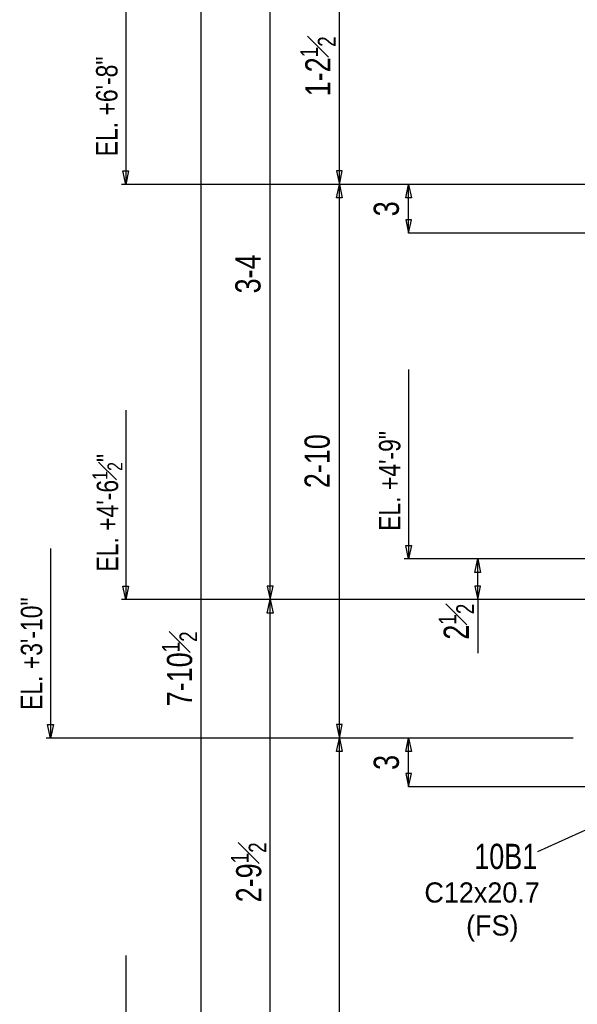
# Model space of a CAD drawing. Header units: inches. Extents: x -17.2 to 17.5, y -11.2 to 11.2.
# Tile 26 of 38: x 1 to 3.9, y 1.5 to 6.5. Entities that reach past the tile are written whole.
import ezdxf
from ezdxf.enums import TextEntityAlignment as Align

# ---------------------------------------------------------------- set-up
doc = ezdxf.new("R2010")
doc.units = ezdxf.units.IN
doc.header["$LTSCALE"] = 2.5
doc.header["$MEASUREMENT"] = 0
doc.layers.add('Layer_0', color=7, linetype='Continuous')
doc.styles.add('MTextWidth', font='txt', dxfattribs={"width": 0.8, "height": 0.2})

msp = doc.modelspace()

# ---------------------------------------------------------------- linework, layer by layer
at = {"color": 1, "linetype": 'Continuous'}
for p, q in [((1.9476, -1.0174), (1.9476, 6.8576)), ((2.3018, 3.5243), (2.3018, 6.8576)), ((2.656, 5.6493), (2.656, 6.8576)), ((1.5622, 6.6191), (1.5622, 5.6493)), ((1.5622, 5.6493), (1.5475, 5.7182)), ((1.5475, 5.7182), (1.577, 5.7182)), ((1.577, 5.7182), (1.5622, 5.6493)), ((2.6707, 5.7182), (2.6412, 5.7182)), ((2.6412, 5.7182), (2.656, 5.6493)), ((2.656, 5.6493), (2.6707, 5.7182)), ((2.656, 5.6493), (1.5403, 5.6493)), ((1.5622, 5.6493), (1.5622, 5.6493)), ((2.6412, 5.5804), (2.656, 5.6493)), ((4.1864, 5.6493), (2.656, 5.6493)), ((2.656, 2.8159), (2.656, 5.6493)), ((2.656, 5.6493), (2.6707, 5.5804)), ((4.1864, 5.6493), (2.656, 5.6493)), ((2.9954, 5.5804), (3.0101, 5.6493)), ((3.0101, 5.3993), (3.0101, 5.6493)), ((3.0101, 5.6493), (3.0249, 5.5804)), ((4.1864, 5.6493), (3.0101, 5.6493)), ((2.6707, 5.5804), (2.6412, 5.5804)), ((3.0249, 5.5804), (2.9954, 5.5804)), ((3.0249, 5.4682), (2.9954, 5.4682)), ((2.9954, 5.4682), (3.0101, 5.3993)), ((3.0101, 5.3993), (3.0249, 5.4682)), ((4.7714, 5.3993), (3.0101, 5.3993)), ((3.0101, 4.7025), (3.0101, 3.7326)), ((1.5622, 4.4941), (1.5622, 3.5243)), ((1.1768, 3.7858), (1.1768, 2.8159)), ((3.0101, 3.7326), (2.9954, 3.8015)), ((2.9954, 3.8015), (3.0249, 3.8015)), ((3.0249, 3.8015), (3.0101, 3.7326)), ((3.3643, 3.7326), (2.9882, 3.7326)), ((3.0101, 3.7326), (3.0101, 3.7326)), ((3.3495, 3.6637), (3.3643, 3.7326)), ((3.3643, 3.5243), (3.3643, 3.7326)), ((3.3643, 3.7326), (3.3791, 3.6637)), ((5.353, 3.7326), (3.3643, 3.7326)), ((3.3791, 3.6637), (3.3495, 3.6637)), ((1.5622, 3.5243), (1.5475, 3.5932)), ((1.5475, 3.5932), (1.577, 3.5932)), ((1.577, 3.5932), (1.5622, 3.5243)), ((2.3166, 3.5932), (2.287, 3.5932)), ((2.287, 3.5932), (2.3018, 3.5243)), ((2.3018, 3.5243), (2.3166, 3.5932)), ((3.3791, 3.5932), (3.3495, 3.5932)), ((3.3495, 3.5932), (3.3643, 3.5243)), ((3.3643, 3.5243), (3.3791, 3.5932)), ((2.3018, 3.5243), (1.5403, 3.5243)), ((1.5622, 3.5243), (1.5622, 3.5243)), ((2.287, 3.4554), (2.3018, 3.5243)), ((2.3018, 0.7326), (2.3018, 3.5243)), ((2.3018, 3.5243), (2.3166, 3.4554)), ((7.4364, 3.5243), (2.3018, 3.5243)), ((7.4364, 3.5243), (2.3018, 3.5243)), ((7.4364, 3.5243), (3.3643, 3.5243)), ((3.3643, 3.5243), (3.3643, 3.2499)), ((2.3166, 3.4554), (2.287, 3.4554)), ((1.1768, 2.8159), (1.162, 2.8848)), ((1.162, 2.8848), (1.1916, 2.8848)), ((1.1916, 2.8848), (1.1768, 2.8159)), ((2.6707, 2.8848), (2.6412, 2.8848)), ((2.6412, 2.8848), (2.656, 2.8159)), ((2.656, 2.8159), (2.6707, 2.8848)), ((2.656, 2.8159), (1.1549, 2.8159)), ((1.1768, 2.8159), (1.1768, 2.8159)), ((2.6412, 2.747), (2.656, 2.8159)), ((2.6976, 2.8159), (2.656, 2.8159)), ((2.656, -1.0174), (2.656, 2.8159)), ((2.656, 2.8159), (2.6707, 2.747)), ((3.853, 2.8159), (2.656, 2.8159)), ((2.9954, 2.747), (3.0101, 2.8159)), ((3.0101, 2.5659), (3.0101, 2.8159)), ((3.0101, 2.8159), (3.0249, 2.747)), ((3.853, 2.8159), (3.0101, 2.8159)), ((2.6707, 2.747), (2.6412, 2.747)), ((3.0249, 2.747), (2.9954, 2.747)), ((3.0249, 2.6348), (2.9954, 2.6348)), ((2.9954, 2.6348), (3.0101, 2.5659)), ((3.0101, 2.5659), (3.0249, 2.6348)), ((4.353, 2.5659), (3.0101, 2.5659)), ((3.671, 2.235), (4.1595, 2.4558)), ((1.5622, 1.7025), (1.5622, 0.7326))]:
    msp.add_line(p, q, dxfattribs=at)

# ---------------------------------------------------------------- texts
at = {"color": 1, "linetype": 'Continuous', "width": 0.8}
for s, height, p in [('EL. +6\'-8"', 0.10967, (1.52, 5.7927)), ('EL. +4\'-9"', 0.10967, (2.968, 3.8761)), ('EL. +3\'-10"', 0.109669, (1.1346, 2.9594))]:
    msp.add_text(s, height=height, rotation=90, dxfattribs=at).set_placement(p)
at = {"color": 2, "linetype": 'Continuous', "width": 0.8}
for s, height, p in [('3', 0.129, (2.9605, 5.5243)), ('3-4', 0.12902, (2.2522, 5.1909)), ('2-10', 0.12902, (2.6064, 4.2326)), ('3', 0.129, (2.9605, 2.6909))]:
    msp.add_text(s, height=height, rotation=90, dxfattribs=at).set_placement(p, align=Align.CENTER)
at = {"color": 1, "linetype": 'Continuous'}
msp.add_text('(FS)', height=0.10322, dxfattribs=at).set_placement((3.3046, 1.8049))
at = {"color": 2, "linetype": 'Continuous', "char_height": 0.129022, "rotation": 90, "style": 'MTextWidth'}
for s, insert, attachment_point in [('\\A1;1-2{\\H0.70x;\\S1#2;}', (2.6361, 6.2534), 8), ('\\A1;2{\\H0.70x;\\S1#2;}', (3.3445, 3.5034), 9), ('\\A1;7-10{\\H0.70x;\\S1#2;}', (1.9278, 3.1699), 8), ('\\A1;2-9{\\H0.70x;\\S1#2;}', (2.282, 2.1284), 8)]:
    msp.add_mtext(s, dxfattribs=dict(at, insert=insert, attachment_point=attachment_point))
at = {"color": 1, "linetype": 'Continuous', "insert": (1.5454, 3.6677), "char_height": 0.109669, "attachment_point": 7, "rotation": 90, "style": 'MTextWidth'}
msp.add_mtext('\\A1;EL. +4\'-6{\\H0.70x;\\S1#2;}"', dxfattribs=at)
at = {"layer": 'Layer_0', "color": 2, "linetype": 'Continuous', "width": 0.8}
msp.add_text('10B1', height=0.12902, dxfattribs=at).set_placement((3.6688, 2.1456), align=Align.RIGHT)
at = {"layer": 'Layer_0', "color": 1, "linetype": 'Continuous'}
msp.add_text('C12x20.7', height=0.10322, dxfattribs=at).set_placement((3.6819, 1.9738), align=Align.RIGHT)

doc.saveas('drawing.dxf')
